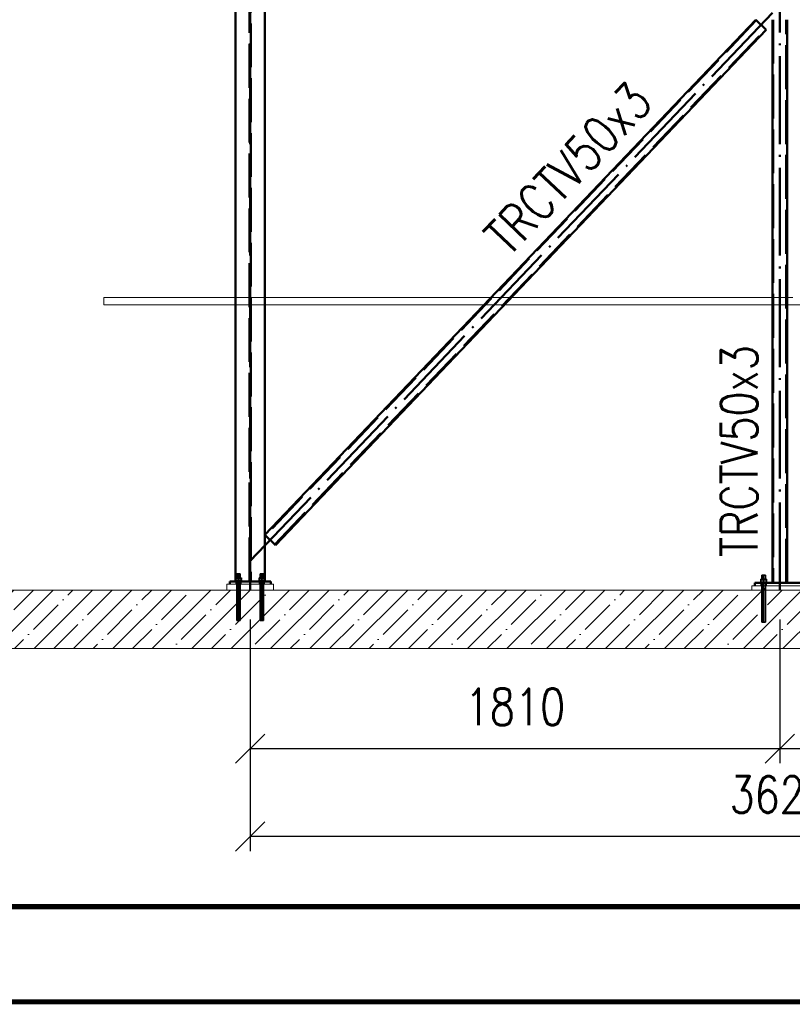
# Paper-space layout 'Layout1' of a CAD drawing. Extents: x -2 to 985, y -36 to 1353.
# Tile 25 of 73: x 408 to 461, y 0 to 67. Entities that reach past the tile are written whole.
import ezdxf
from ezdxf.enums import TextEntityAlignment as Align

# ---------------------------------------------------------------- set-up
doc = ezdxf.new("R2010")
doc.units = 0
doc.linetypes.add('ACAD_ISO02W100', pattern=[15, 12, -3])
doc.linetypes.add('ACAD_ISO04W100', pattern=[30.5, 24, -3, 0.5, -3])
doc.layers.get('0').update_dxf_attribs({"linetype": 'CONTINUOUS'})
doc.layers.get('DEFPOINTS').update_dxf_attribs({"color": 132, "linetype": 'CONTINUOUS'})
doc.layers.add('RAMECEK_HP', color=251, linetype='CONTINUOUS')
for name, color, linetype, lineweight in [('SS_KOTVY', 2, 'CONTINUOUS', 35), ('SS_KOTY', 3, 'CONTINUOUS', 25), ('SS_PODKLADY', 9, 'CONTINUOUS', 13), ('SS_POPIS_PROFILU', 13, 'CONTINUOUS', 25), ('SS_SLOUPKY', 131, 'CONTINUOUS', 50), ('SS_SLOUPY', 143, 'CONTINUOUS', 50), ('SS_ZTUŽENÍ', 151, 'CONTINUOUS', 50)]:
    doc.layers.add(name, color=color, linetype=linetype, lineweight=lineweight)
doc.styles.add('ROMANS', font='romans.shx', dxfattribs={"width": 0.8})
doc.styles.add('romans.shx', font='romans.shx', dxfattribs={"height": 5})
doc.dimstyles.new('A-1_(2.5)_50AS', dxfattribs={"dimtxt": 2.5, "dimasz": 2, "dimexe": 1, "dimexo": 2, "dimgap": 0, "dimtad": 0, "dimdec": 1, "dimlfac": 50, "dimrnd": 1, "dimtxsty": 'ROMANS', "dimblk1": 'OBLIQUE', "dimblk2": 'OBLIQUE', "dimsah": 1, "dimcen": 2, "dimclrd": 256, "dimclre": 256, "dimclrt": 256, "dimadec": 1, "dimazin": 2, "dimtfac": 0.714286, "dimtdec": 1, "dimtmove": 0, "dimatfit": 3, "dimldrblk": 'OPEN', "dimfxl": 1, "dimtvp": 1.142857, "dimtfill": 1, "dimtolj": 1, "dimlwd": -1, "dimlwe": -1, "dimarcsym": 0})

# ---------------------------------------------------------------- blocks, each defined once
blk = doc.blocks.new('*U6')
at = {"layer": 'RAMECEK_HP', "lineweight": 35, "const_width": 0.35}
for points in [[(0, 420), (0, 0), (743, 0), (743, 420)], [(6.5, 413.5), (6.5, 6.5), (736.5, 6.5), (736.5, 413.5)]]:
    blk.add_lwpolyline(points, close=True, dxfattribs=at)
at = {"layer": 'DEFPOINTS', "style": 'ROMANS', "width": 0.8}
blk.add_attdef('TISK', text='', height=10, dxfattribs=at).set_placement((743, -33), align=Align.RIGHT)
blk = doc.blocks.new('_Oblique')
at = {"color": 0, "linetype": 'ByBlock', "lineweight": -2}
blk.add_line((-0.5, -0.5), (0.5, 0.5), dxfattribs=at)
blk = doc.blocks.new('*D168')
at = {"layer": 'DEFPOINTS', "color": 0, "transparency": 16777216}
for p in [(424.194, 28.139, 217873.6), (460.394, 28.139), (460.394, 17.304)]:
    blk.add_point(p, dxfattribs=at)
at = {"layer": 'SS_KOTY', "transparency": 16777216}
for p, q in [((424.194, 26.139), (424.194, 16.304)), ((460.394, 26.139), (460.394, 16.304)), ((424.194, 17.304), (460.394, 17.304))]:
    blk.add_line(p, q, dxfattribs=at)
at = {"layer": 'SS_KOTY', "transparency": 16777216, "xscale": 2, "yscale": 2, "zscale": 2, "rotation": 180}
blk.add_blockref('_Oblique', (424.194, 17.304), dxfattribs=at)
at = {"layer": 'SS_KOTY', "transparency": 16777216, "xscale": 2, "yscale": 2, "zscale": 2}
blk.add_blockref('_Oblique', (460.394, 17.304), dxfattribs=at)
at = {"layer": 'SS_KOTY', "transparency": 16777216, "insert": (442.294, 20.161), "char_height": 2.5, "attachment_point": 5, "style": 'ROMANS', "bg_fill": 3, "box_fill_scale": 1.1, "bg_fill_color": 256, "bg_fill_true_color": 13158600, "bg_fill_transparency": 0}
blk.add_mtext('\\A1;1810', dxfattribs=at)
blk = doc.blocks.new('_OPEN')
at = {"color": 0, "linetype": 'ByBlock'}
for p, q in [((-1, 0.167), (0, 0)), ((0, 0), (-1, -0.167)), ((0, 0), (-1, 0))]:
    blk.add_line(p, q, dxfattribs=at)
blk = doc.blocks.new('*D169')
at = {"layer": 'DEFPOINTS', "color": 0, "transparency": 16777216}
for p in [(460.394, 28.139), (496.594, 28.139), (496.594, 17.304)]:
    blk.add_point(p, dxfattribs=at)
at = {"layer": 'SS_KOTY', "transparency": 16777216}
for p, q in [((460.394, 26.139), (460.394, 16.304)), ((496.594, 26.139), (496.594, 16.304)), ((460.394, 17.304), (496.594, 17.304))]:
    blk.add_line(p, q, dxfattribs=at)
at = {"layer": 'SS_KOTY', "transparency": 16777216, "xscale": 2, "yscale": 2, "zscale": 2, "rotation": 180}
blk.add_blockref('_Oblique', (460.394, 17.304), dxfattribs=at)
at = {"layer": 'SS_KOTY', "transparency": 16777216, "xscale": 2, "yscale": 2, "zscale": 2}
blk.add_blockref('_Oblique', (496.594, 17.304), dxfattribs=at)
at = {"layer": 'SS_KOTY', "transparency": 16777216, "insert": (478.494, 20.161), "char_height": 2.5, "attachment_point": 5, "style": 'ROMANS', "bg_fill": 3, "box_fill_scale": 1.1, "bg_fill_color": 256, "bg_fill_true_color": 13158600, "bg_fill_transparency": 0}
blk.add_mtext('\\A1;1810', dxfattribs=at)
blk = doc.blocks.new('*D170')
at = {"layer": 'DEFPOINTS', "color": 0, "transparency": 16777216}
for p in [(424.194, 28.139), (496.594, 28.139), (424.194, 11.304)]:
    blk.add_point(p, dxfattribs=at)
at = {"layer": 'SS_KOTY', "transparency": 16777216}
for p, q in [((424.194, 26.139), (424.194, 10.304)), ((496.594, 26.139), (496.594, 10.304)), ((496.594, 11.304), (424.194, 11.304))]:
    blk.add_line(p, q, dxfattribs=at)
at = {"layer": 'SS_KOTY', "transparency": 16777216, "xscale": 2, "yscale": 2, "zscale": 2, "rotation": 180}
blk.add_blockref('_Oblique', (424.194, 11.304), dxfattribs=at)
at = {"layer": 'SS_KOTY', "transparency": 16777216, "xscale": 2, "yscale": 2, "zscale": 2}
blk.add_blockref('_Oblique', (496.594, 11.304), dxfattribs=at)
at = {"layer": 'SS_KOTY', "transparency": 16777216, "insert": (460.394, 14.161), "char_height": 2.5, "attachment_point": 5, "style": 'ROMANS', "bg_fill": 3, "box_fill_scale": 1.1, "bg_fill_color": 256, "bg_fill_true_color": 13158600, "bg_fill_transparency": 0}
blk.add_mtext('\\A1;3620', dxfattribs=at)

psp = doc.layouts.get("Layout1")

# ---------------------------------------------------------------- linework, layer by layer
at = {"layer": 'SS_KOTVY', "color": 3, "linetype": 'ACAD_ISO02W100', "ltscale": 0.25}
for p, q in [((423.394, 28.9895), (423.2043, 28.9895)), ((423.2043, 28.9895), (423.2043, 28.7895)), ((423.2831, 29.2595), (423.274, 29.2595)), ((423.274, 29.2595), (423.274, 28.9895)), ((423.3091, 29.2595), (423.2831, 29.2595)), ((423.3481, 29.2595), (423.3091, 29.2595)), ((423.394, 29.2595), (423.3481, 29.2595)), ((423.4399, 29.2595), (423.394, 29.2595)), ((423.5837, 28.9895), (423.394, 28.9895)), ((423.394, 28.9895), (423.394, 28.7895)), ((423.4789, 29.2595), (423.4399, 29.2595)), ((423.5049, 29.2595), (423.4789, 29.2595)), ((423.514, 29.2595), (423.5049, 29.2595)), ((423.514, 28.9895), (423.514, 29.2595)), ((423.5837, 28.7895), (423.5837, 28.9895)), ((424.994, 28.9895), (424.8043, 28.9895)), ((424.8043, 28.9895), (424.8043, 28.7895)), ((424.8831, 29.2595), (424.874, 29.2595)), ((424.874, 29.2595), (424.874, 28.9895)), ((424.9091, 29.2595), (424.8831, 29.2595)), ((424.9481, 29.2595), (424.9091, 29.2595)), ((424.994, 29.2595), (424.9481, 29.2595)), ((425.0399, 29.2595), (424.994, 29.2595)), ((425.1837, 28.9895), (424.994, 28.9895)), ((424.994, 28.9895), (424.994, 28.7895)), ((425.0789, 29.2595), (425.0399, 29.2595)), ((425.1049, 29.2595), (425.0789, 29.2595)), ((425.114, 29.2595), (425.1049, 29.2595)), ((425.114, 28.9895), (425.114, 29.2595)), ((425.1837, 28.7895), (425.1837, 28.9895)), ((423.1939, 28.7895), (423.1944, 28.7895)), ((423.1944, 28.7895), (423.2043, 28.7895)), ((423.2043, 28.7895), (423.2243, 28.7895)), ((423.2243, 28.7895), (423.2607, 28.7895)), ((423.2607, 28.7895), (423.3022, 28.7895)), ((423.274, 28.7395), (423.274, 28.5395)), ((423.3022, 28.7895), (423.3472, 28.7895)), ((423.3472, 28.7895), (423.394, 28.7895)), ((423.394, 28.7895), (423.4408, 28.7895)), ((423.4408, 28.7895), (423.4858, 28.7895)), ((423.4858, 28.7895), (423.5273, 28.7895)), ((423.514, 28.5395), (423.514, 28.7395)), ((423.5273, 28.7895), (423.5637, 28.7895)), ((423.5637, 28.7895), (423.5837, 28.7895)), ((423.5837, 28.7895), (423.5936, 28.7895)), ((423.5936, 28.7895), (423.6157, 28.7895)), ((423.6157, 28.7895), (423.6294, 28.7895)), ((423.6294, 28.7895), (423.634, 28.7895)), ((423.634, 28.7395), (423.634, 28.7895)), ((424.754, 28.7895), (424.7586, 28.7895)), ((424.754, 28.7895), (424.754, 28.7395)), ((424.7586, 28.7895), (424.7723, 28.7895)), ((424.7723, 28.7895), (424.7944, 28.7895)), ((424.7944, 28.7895), (424.8043, 28.7895)), ((424.8043, 28.7895), (424.8243, 28.7895)), ((424.8243, 28.7895), (424.8607, 28.7895)), ((424.8607, 28.7895), (424.9022, 28.7895)), ((424.874, 28.7395), (424.874, 28.5395)), ((424.9022, 28.7895), (424.9472, 28.7895)), ((424.9472, 28.7895), (424.994, 28.7895)), ((424.994, 28.7895), (425.0408, 28.7895)), ((425.0408, 28.7895), (425.0858, 28.7895)), ((425.0858, 28.7895), (425.1273, 28.7895)), ((425.114, 28.5395), (425.114, 28.7395)), ((425.1273, 28.7895), (425.1637, 28.7895)), ((425.1637, 28.7895), (425.1837, 28.7895)), ((425.1837, 28.7895), (425.1936, 28.7895)), ((425.1936, 28.7895), (425.1941, 28.7895))]:
    psp.add_line(p, q, dxfattribs=at)
at = {"layer": 'SS_KOTVY', "color": 1, "linetype": 'Continuous', "ltscale": 0.25}
for p, q in [((459.1831, 29.1595), (459.174, 29.1595)), ((459.174, 29.1595), (459.174, 28.8895)), ((459.2091, 29.1595), (459.1831, 29.1595)), ((459.2481, 29.1595), (459.2091, 29.1595)), ((459.294, 29.1595), (459.2481, 29.1595)), ((459.3399, 29.1595), (459.294, 29.1595)), ((459.3789, 29.1595), (459.3399, 29.1595)), ((459.4049, 29.1595), (459.3789, 29.1595)), ((459.414, 29.1595), (459.4049, 29.1595)), ((459.414, 28.8895), (459.414, 29.1595)), ((423.154, 28.7895), (423.1586, 28.7895)), ((423.154, 28.7895), (423.154, 28.7395)), ((423.1586, 28.7895), (423.1723, 28.7895)), ((423.1723, 28.7895), (423.1939, 28.7895)), ((425.1941, 28.7895), (425.2157, 28.7895)), ((425.2157, 28.7895), (425.2294, 28.7895)), ((425.2294, 28.7895), (425.234, 28.7895)), ((425.234, 28.7395), (425.234, 28.7895)), ((459.054, 28.6895), (459.0586, 28.6895)), ((459.054, 28.6895), (459.054, 28.6395)), ((459.0586, 28.6895), (459.0723, 28.6895)), ((459.0723, 28.6895), (459.0944, 28.6895)), ((459.0944, 28.6895), (459.1243, 28.6895)), ((459.294, 28.8895), (459.1043, 28.8895)), ((459.1043, 28.8895), (459.1043, 28.6895)), ((459.1243, 28.6895), (459.1607, 28.6895)), ((459.1607, 28.6895), (459.2022, 28.6895)), ((459.2022, 28.6895), (459.2472, 28.6895)), ((459.2472, 28.6895), (459.294, 28.6895)), ((459.4837, 28.8895), (459.294, 28.8895)), ((459.294, 28.8895), (459.294, 28.6895)), ((459.294, 28.6895), (459.3408, 28.6895)), ((459.3408, 28.6895), (459.3858, 28.6895)), ((459.3858, 28.6895), (459.4273, 28.6895)), ((459.4273, 28.6895), (459.4637, 28.6895)), ((459.4637, 28.6895), (459.4936, 28.6895)), ((459.4837, 28.6895), (459.4837, 28.8895)), ((459.4936, 28.6895), (459.5157, 28.6895)), ((459.5157, 28.6895), (459.5294, 28.6895)), ((459.5294, 28.6895), (459.534, 28.6895)), ((459.534, 28.6395), (459.534, 28.6895)), ((461.254, 28.6895), (461.254, 28.6395))]:
    psp.add_line(p, q, dxfattribs=at)
at = {"layer": 'SS_KOTVY', "color": 7, "linetype": 'ACAD_ISO04W100', "ltscale": 0.25}
for p, q in [((423.154, 28.9395), (423.634, 28.9395)), ((423.394, 28.9395), (423.394, 28.9395)), ((424.754, 28.9395), (425.234, 28.9395)), ((424.994, 28.9395), (424.994, 28.9395)), ((459.054, 28.8395), (459.534, 28.8395)), ((459.294, 28.8395), (459.294, 28.8395))]:
    psp.add_line(p, q, dxfattribs=at)
at = {"layer": 'SS_PODKLADY', "color": 9, "linetype": 'Continuous', "ltscale": 0.25}
for p, q in [((414.294, 48.1395), (414.194, 48.1395)), ((414.194, 48.1395), (414.194, 47.6395)), ((414.494, 48.1395), (414.294, 48.1395)), ((414.694, 48.1395), (414.494, 48.1395)), ((414.894, 48.1395), (414.694, 48.1395)), ((415.094, 48.1395), (414.894, 48.1395)), ((415.294, 48.1395), (415.094, 48.1395)), ((415.494, 48.1395), (415.294, 48.1395)), ((415.594, 48.1395), (415.494, 48.1395)), ((415.694, 48.1395), (415.594, 48.1395)), ((415.794, 48.1395), (415.694, 48.1395)), ((415.894, 48.1395), (415.794, 48.1395)), ((416.094, 48.1395), (415.894, 48.1395)), ((416.194, 48.1395), (416.094, 48.1395)), ((416.394, 48.1395), (416.194, 48.1395)), ((416.494, 48.1395), (416.394, 48.1395)), ((416.594, 48.1395), (416.494, 48.1395)), ((416.694, 48.1395), (416.594, 48.1395)), ((416.794, 48.1395), (416.694, 48.1395)), ((416.894, 48.1395), (416.794, 48.1395)), ((416.994, 48.1395), (416.894, 48.1395)), ((417.094, 48.1395), (416.994, 48.1395)), ((417.194, 48.1395), (417.094, 48.1395)), ((417.294, 48.1395), (417.194, 48.1395)), ((417.394, 48.1395), (417.294, 48.1395)), ((417.494, 48.1395), (417.394, 48.1395)), ((417.594, 48.1395), (417.494, 48.1395)), ((417.694, 48.1395), (417.594, 48.1395)), ((417.794, 48.1395), (417.694, 48.1395)), ((417.894, 48.1395), (417.794, 48.1395)), ((417.994, 48.1395), (417.894, 48.1395)), ((418.094, 48.1395), (417.994, 48.1395)), ((418.194, 48.1395), (418.094, 48.1395)), ((418.294, 48.1395), (418.194, 48.1395)), ((418.394, 48.1395), (418.294, 48.1395)), ((418.494, 48.1395), (418.394, 48.1395)), ((418.594, 48.1395), (418.494, 48.1395)), ((418.694, 48.1395), (418.594, 48.1395)), ((418.794, 48.1395), (418.694, 48.1395)), ((418.894, 48.1395), (418.794, 48.1395)), ((418.994, 48.1395), (418.894, 48.1395)), ((419.194, 48.1395), (418.994, 48.1395)), ((419.294, 48.1395), (419.194, 48.1395)), ((419.394, 48.1395), (419.294, 48.1395)), ((419.494, 48.1395), (419.394, 48.1395)), ((419.594, 48.1395), (419.494, 48.1395)), ((419.694, 48.1395), (419.594, 48.1395)), ((419.794, 48.1395), (419.694, 48.1395)), ((419.894, 48.1395), (419.794, 48.1395)), ((419.994, 48.1395), (419.894, 48.1395)), ((420.094, 48.1395), (419.994, 48.1395)), ((420.194, 48.1395), (420.094, 48.1395)), ((420.294, 48.1395), (420.194, 48.1395)), ((420.394, 48.1395), (420.294, 48.1395)), ((420.494, 48.1395), (420.394, 48.1395)), ((420.594, 48.1395), (420.494, 48.1395)), ((420.694, 48.1395), (420.594, 48.1395)), ((420.794, 48.1395), (420.694, 48.1395)), ((420.894, 48.1395), (420.794, 48.1395)), ((420.994, 48.1395), (420.894, 48.1395)), ((421.094, 48.1395), (420.994, 48.1395)), ((421.194, 48.1395), (421.094, 48.1395)), ((421.294, 48.1395), (421.194, 48.1395)), ((421.394, 48.1395), (421.294, 48.1395)), ((421.494, 48.1395), (421.394, 48.1395)), ((421.594, 48.1395), (421.494, 48.1395)), ((421.694, 48.1395), (421.594, 48.1395)), ((421.794, 48.1395), (421.694, 48.1395)), ((421.994, 48.1395), (421.794, 48.1395)), ((422.094, 48.1395), (421.994, 48.1395)), ((422.194, 48.1395), (422.094, 48.1395)), ((422.294, 48.1395), (422.194, 48.1395)), ((422.394, 48.1395), (422.294, 48.1395)), ((422.494, 48.1395), (422.394, 48.1395)), ((422.594, 48.1395), (422.494, 48.1395)), ((422.694, 48.1395), (422.594, 48.1395)), ((422.794, 48.1395), (422.694, 48.1395)), ((422.894, 48.1395), (422.794, 48.1395)), ((422.994, 48.1395), (422.894, 48.1395)), ((423.094, 48.1395), (422.994, 48.1395)), ((423.194, 48.1395), (423.094, 48.1395)), ((425.294, 48.1395), (425.194, 48.1395)), ((425.494, 48.1395), (425.294, 48.1395)), ((425.694, 48.1395), (425.494, 48.1395)), ((426.894, 48.1395), (425.694, 48.1395)), ((426.994, 48.1395), (426.894, 48.1395)), ((427.194, 48.1395), (426.994, 48.1395)), ((427.294, 48.1395), (427.194, 48.1395)), ((427.494, 48.1395), (427.294, 48.1395)), ((427.694, 48.1395), (427.494, 48.1395)), ((427.794, 48.1395), (427.694, 48.1395)), ((427.994, 48.1395), (427.794, 48.1395)), ((428.094, 48.1395), (427.994, 48.1395)), ((428.294, 48.1395), (428.094, 48.1395)), ((428.494, 48.1395), (428.294, 48.1395)), ((428.694, 48.1395), (428.494, 48.1395)), ((428.894, 48.1395), (428.694, 48.1395)), ((429.094, 48.1395), (428.894, 48.1395)), ((429.294, 48.1395), (429.094, 48.1395)), ((429.394, 48.1395), (429.294, 48.1395)), ((429.594, 48.1395), (429.394, 48.1395)), ((429.694, 48.1395), (429.594, 48.1395)), ((430.094, 48.1395), (429.694, 48.1395)), ((430.194, 48.1395), (430.094, 48.1395)), ((431.794, 48.1395), (430.194, 48.1395)), ((431.894, 48.1395), (431.794, 48.1395)), ((432.394, 48.1395), (431.894, 48.1395)), ((432.494, 48.1395), (432.394, 48.1395)), ((432.594, 48.1395), (432.494, 48.1395)), ((432.694, 48.1395), (432.594, 48.1395)), ((432.894, 48.1395), (432.694, 48.1395)), ((432.994, 48.1395), (432.894, 48.1395)), ((433.194, 48.1395), (432.994, 48.1395)), ((433.294, 48.1395), (433.194, 48.1395)), ((433.494, 48.1395), (433.294, 48.1395)), ((433.594, 48.1395), (433.494, 48.1395)), ((433.994, 48.1395), (433.594, 48.1395)), ((434.094, 48.1395), (433.994, 48.1395)), ((434.194, 48.1395), (434.094, 48.1395)), ((436.394, 48.1395), (434.194, 48.1395)), ((436.594, 48.1395), (436.394, 48.1395)), ((437.994, 48.1395), (436.594, 48.1395)), ((438.094, 48.1395), (437.994, 48.1395)), ((438.494, 48.1395), (438.094, 48.1395)), ((438.694, 48.1395), (438.494, 48.1395)), ((438.794, 48.1395), (438.694, 48.1395)), ((439.394, 48.1395), (438.794, 48.1395)), ((439.594, 48.1395), (439.394, 48.1395)), ((440.6508, 48.1395), (439.594, 48.1395)), ((443.694, 48.1395), (442.0319, 48.1395)), ((443.794, 48.1395), (443.694, 48.1395)), ((443.894, 48.1395), (443.794, 48.1395)), ((445.294, 48.1395), (443.894, 48.1395)), ((445.494, 48.1395), (445.294, 48.1395)), ((445.694, 48.1395), (445.494, 48.1395)), ((445.794, 48.1395), (445.694, 48.1395)), ((445.894, 48.1395), (445.794, 48.1395)), ((446.094, 48.1395), (445.894, 48.1395)), ((446.194, 48.1395), (446.094, 48.1395)), ((446.294, 48.1395), (446.194, 48.1395)), ((446.894, 48.1395), (446.294, 48.1395)), ((447.094, 48.1395), (446.894, 48.1395)), ((447.894, 48.1395), (447.094, 48.1395)), ((447.994, 48.1395), (447.894, 48.1395)), ((448.094, 48.1395), (447.994, 48.1395)), ((449.494, 48.1395), (448.094, 48.1395)), ((449.594, 48.1395), (449.494, 48.1395)), ((449.694, 48.1395), (449.594, 48.1395)), ((449.794, 48.1395), (449.694, 48.1395)), ((449.994, 48.1395), (449.794, 48.1395)), ((450.094, 48.1395), (449.994, 48.1395)), ((450.294, 48.1395), (450.094, 48.1395)), ((450.494, 48.1395), (450.294, 48.1395)), ((450.894, 48.1395), (450.494, 48.1395)), ((451.094, 48.1395), (450.894, 48.1395)), ((451.194, 48.1395), (451.094, 48.1395)), ((451.994, 48.1395), (451.194, 48.1395)), ((452.094, 48.1395), (451.994, 48.1395)), ((453.894, 48.1395), (452.094, 48.1395)), ((454.094, 48.1395), (453.894, 48.1395)), ((454.294, 48.1395), (454.094, 48.1395)), ((454.494, 48.1395), (454.294, 48.1395)), ((454.694, 48.1395), (454.494, 48.1395)), ((454.894, 48.1395), (454.694, 48.1395)), ((455.094, 48.1395), (454.894, 48.1395)), ((455.294, 48.1395), (455.094, 48.1395)), ((455.694, 48.1395), (455.294, 48.1395)), ((455.794, 48.1395), (455.694, 48.1395)), ((456.594, 48.1395), (455.794, 48.1395)), ((456.694, 48.1395), (456.594, 48.1395)), ((456.894, 48.1395), (456.694, 48.1395)), ((456.994, 48.1395), (456.894, 48.1395)), ((457.094, 48.1395), (456.994, 48.1395)), ((457.694, 48.1395), (457.094, 48.1395)), ((457.794, 48.1395), (457.694, 48.1395)), ((458.194, 48.1395), (457.794, 48.1395)), ((458.294, 48.1395), (458.194, 48.1395)), ((458.894, 48.1395), (458.294, 48.1395)), ((459.094, 48.1395), (458.894, 48.1395)), ((459.894, 48.1395), (459.094, 48.1395)), ((461.294, 48.1395), (460.894, 48.1395)), ((414.194, 47.6395), (423.194, 47.6395)), ((425.194, 47.6395), (440.1745, 47.6395)), ((441.5556, 47.6395), (459.894, 47.6395)), ((460.894, 47.6395), (479.2324, 47.6395))]:
    psp.add_line(p, q, dxfattribs=at)
at = {"layer": 'SS_PODKLADY', "color": 9, "linetype": 'ACAD_ISO02W100', "ltscale": 0.25}
for p, q in [((423.234, 48.1395), (423.194, 48.1395)), ((423.294, 48.1395), (423.234, 48.1395)), ((423.234, 47.6395), (423.234, 48.1395)), ((423.494, 48.1395), (423.294, 48.1395)), ((423.694, 48.1395), (423.494, 48.1395)), ((423.894, 48.1395), (423.694, 48.1395)), ((424.094, 48.1395), (423.894, 48.1395)), ((424.144, 48.1395), (424.094, 48.1395)), ((424.194, 48.1395), (424.144, 48.1395)), ((424.294, 48.1395), (424.194, 48.1395)), ((424.494, 48.1395), (424.294, 48.1395)), ((424.594, 48.1395), (424.494, 48.1395)), ((424.794, 48.1395), (424.594, 48.1395)), ((424.994, 48.1395), (424.794, 48.1395)), ((425.094, 48.1395), (424.994, 48.1395)), ((425.194, 48.1395), (425.094, 48.1395)), ((440.694, 48.1395), (440.6508, 48.1395)), ((440.794, 48.1395), (440.694, 48.1395)), ((440.994, 48.1395), (440.794, 48.1395)), ((441.194, 48.1395), (440.994, 48.1395)), ((441.394, 48.1395), (441.194, 48.1395)), ((441.594, 48.1395), (441.394, 48.1395)), ((441.694, 48.1395), (441.594, 48.1395)), ((441.894, 48.1395), (441.694, 48.1395)), ((441.9491, 48.1395), (441.894, 48.1395)), ((441.994, 48.1395), (441.9491, 48.1395)), ((442.0319, 48.1395), (441.994, 48.1395)), ((459.954, 48.1395), (459.894, 48.1395)), ((459.994, 48.1395), (459.954, 48.1395)), ((460.094, 48.1395), (459.994, 48.1395)), ((460.194, 48.1395), (460.094, 48.1395)), ((460.294, 48.1395), (460.194, 48.1395)), ((460.494, 48.1395), (460.294, 48.1395)), ((460.594, 48.1395), (460.494, 48.1395)), ((460.794, 48.1395), (460.594, 48.1395)), ((460.894, 48.1395), (460.794, 48.1395)), ((423.194, 47.6395), (423.234, 47.6395)), ((423.234, 47.6395), (424.244, 47.6395)), ((424.244, 47.6395), (425.194, 47.6395)), ((440.1745, 47.6395), (440.2574, 47.6395)), ((440.2574, 47.6395), (441.4727, 47.6395)), ((441.4727, 47.6395), (441.5556, 47.6395)), ((459.894, 47.6395), (459.954, 47.6395)), ((459.954, 47.6395), (460.894, 47.6395))]:
    psp.add_line(p, q, dxfattribs=at)
at = {"layer": 'SS_PODKLADY', "ltscale": 0.25}
for p, q in [((425.794, 28.5395), (422.594, 28.5395)), ((422.594, 28.5395), (422.594, 28.1395))]:
    psp.add_line(p, q, dxfattribs=at)
at = {"layer": 'SS_SLOUPKY', "color": 1, "linetype": 'Continuous', "ltscale": 0.25}
for p, q in [((459.894, 67.1395), (459.894, 28.6395)), ((460.894, 28.6395), (460.894, 67.1395)), ((462.094, 28.6395), (458.694, 28.6395))]:
    psp.add_line(p, q, dxfattribs=at)
at = {"layer": 'SS_SLOUPKY', "color": 3, "linetype": 'ACAD_ISO02W100', "ltscale": 0.25}
for p, q in [((459.954, 67.1395), (459.954, 28.6395)), ((460.834, 28.6395), (460.834, 67.1395))]:
    psp.add_line(p, q, dxfattribs=at)
at = {"layer": 'SS_SLOUPY', "color": 1, "linetype": 'Continuous', "ltscale": 0.25}
for p, q in [((423.194, 108.1395), (423.194, 28.7395)), ((425.194, 28.7395), (425.194, 108.1395)), ((425.594, 28.7395), (422.794, 28.7395)), ((422.794, 28.7395), (422.794, 28.5395)), ((425.594, 28.5395), (425.594, 28.7395))]:
    psp.add_line(p, q, dxfattribs=at)
at = {"layer": 'SS_SLOUPY', "color": 3, "linetype": 'ACAD_ISO02W100', "ltscale": 0.25}
for p, q in [((424.144, 28.7395), (424.144, 108.1395)), ((424.244, 108.1395), (424.244, 28.7395)), ((423.254, 28.7395), (423.254, 28.5395)), ((423.534, 28.5395), (423.534, 28.7395)), ((424.854, 28.7395), (424.854, 28.5395)), ((425.134, 28.5395), (425.134, 28.7395))]:
    psp.add_line(p, q, dxfattribs=at)
at = {"layer": 'SS_ZTUŽENÍ', "color": 7, "linetype": 'ACAD_ISO04W100', "ltscale": 0.25}
psp.add_line((424.194, 30.1395), (460.394, 68.1395), dxfattribs=at)
at = {"layer": 'SS_ZTUŽENÍ', "color": 1, "linetype": 'Continuous', "ltscale": 0.25}
for p, q in [((458.7508, 67.1395), (425.194, 31.9141)), ((459.4748, 66.4497), (458.7508, 67.1395)), ((425.9181, 31.2244), (459.4748, 66.4497)), ((425.194, 31.9141), (425.9181, 31.2244))]:
    psp.add_line(p, q, dxfattribs=at)
at = {"layer": 'SS_ZTUŽENÍ', "color": 3, "linetype": 'ACAD_ISO02W100', "ltscale": 0.25}
for p, q in [((458.7942, 67.0981), (425.2375, 31.8727)), ((425.8746, 31.2658), (459.4314, 66.4911))]:
    psp.add_line(p, q, dxfattribs=at)

# ---------------------------------------------------------------- block references
at = {"layer": 'RAMECEK_HP'}
psp.add_blockref('*U6', (0, 0), dxfattribs=at)

# ---------------------------------------------------------------- texts
at = {"layer": 'SS_POPIS_PROFILU', "color": 13, "style": 'romans.shx', "width": 0.8}
for rotation, p in [(46.389652, (441.8583, 50.8569)), (90, (458.873, 30.4076))]:
    psp.add_text('TRCTV50x3', height=2.5, rotation=rotation, dxfattribs=at).set_placement(p)

# ---------------------------------------------------------------- next in the draw order: dimensions: what is measured, and where the dimension line sits
at = {"layer": 'SS_KOTY'}
dim = psp.add_linear_dim(base=(460.394, 17.304), p1=(424.194, 28.1395, 217873.6), p2=(460.394, 28.1395), dimstyle='A-1_(2.5)_50AS', dxfattribs=at)
dim.commit()
dim.dimension.update_dxf_attribs({"geometry": '*D168', "text_midpoint": (442.294, 20.1612)})

# ---------------------------------------------------------------- next in the draw order: dimensions: what is measured, and where the dimension line sits
dim = psp.add_linear_dim(base=(496.594, 17.304), p1=(460.394, 28.1395), p2=(496.594, 28.1395), dimstyle='A-1_(2.5)_50AS', override={"dimtmove": 1}, dxfattribs=at)
dim.commit()
dim.dimension.update_dxf_attribs({"geometry": '*D169', "text_midpoint": (478.494, 20.1612)})

# ---------------------------------------------------------------- next in the draw order: dimensions: what is measured, and where the dimension line sits
dim = psp.add_linear_dim(base=(424.194, 11.304), p1=(496.594, 28.1395), p2=(424.194, 28.1395), dimstyle='A-1_(2.5)_50AS', override={"dimtmove": 1}, dxfattribs=at)
dim.commit()
dim.dimension.update_dxf_attribs({"geometry": '*D170', "text_midpoint": (460.394, 14.1612)})

# ---------------------------------------------------------------- next in the draw order: hatches: boundary and pattern name
at = {"layer": 'SS_PODKLADY'}
h = psp.add_hatch(dxfattribs=at)
h.set_pattern_fill('ANSI35', color=256, scale=0.3, style=0)
h.set_pattern_definition([(45, (424.194, 28.1395), (-1.34704, 1.34704), []), (45, (425.541, 28.1395), (-1.34704, 1.34704), [2.38125, -0.47625, 0, -0.47625])])
h.paths.add_polyline_path([(504.2266, 24.1395), (504.2266, 28.1395), (404.2266, 28.1395), (404.2266, 24.1395)], flags=0)

# ---------------------------------------------------------------- next in the draw order: linework, layer by layer
at = {"layer": 'SS_KOTVY', "color": 7, "linetype": 'ACAD_ISO04W100', "ltscale": 0.25}
for p, q in [((423.394, 29.2595), (423.394, 26.0595)), ((424.994, 29.2595), (424.994, 26.0595)), ((459.294, 29.1595), (459.294, 25.9595)), ((423.274, 28.3395), (423.514, 28.3395)), ((423.394, 28.3395), (423.394, 28.3395)), ((424.874, 28.3395), (425.114, 28.3395)), ((424.994, 28.3395), (424.994, 28.3395)), ((459.174, 28.2395), (459.414, 28.2395)), ((459.294, 28.2395), (459.294, 28.2395))]:
    psp.add_line(p, q, dxfattribs=at)
at = {"layer": 'SS_KOTVY', "color": 3, "linetype": 'ACAD_ISO02W100', "ltscale": 0.25}
for p, q in [((423.274, 28.5395), (423.274, 26.0595)), ((423.514, 26.0595), (423.514, 28.5395)), ((424.874, 28.5395), (424.874, 26.0595)), ((425.114, 26.0595), (425.114, 28.5395)), ((459.174, 28.6395), (459.174, 28.4395)), ((459.174, 28.4395), (459.174, 28.1395)), ((459.414, 28.4395), (459.414, 28.6395)), ((459.414, 28.1395), (459.414, 28.4395)), ((459.174, 28.1395), (459.174, 25.9595)), ((459.414, 25.9595), (459.414, 28.1395)), ((423.274, 26.0595), (423.2763, 26.0595)), ((423.2763, 26.0595), (423.2831, 26.0595)), ((423.2831, 26.0595), (423.2942, 26.0595)), ((423.2942, 26.0595), (423.3091, 26.0595)), ((423.3091, 26.0595), (423.3273, 26.0595)), ((423.3273, 26.0595), (423.3481, 26.0595)), ((423.3481, 26.0595), (423.3706, 26.0595)), ((423.3706, 26.0595), (423.394, 26.0595)), ((423.394, 26.0595), (423.4174, 26.0595)), ((423.4174, 26.0595), (423.4399, 26.0595)), ((423.4399, 26.0595), (423.4607, 26.0595)), ((423.4607, 26.0595), (423.4789, 26.0595)), ((423.4789, 26.0595), (423.4938, 26.0595)), ((423.4938, 26.0595), (423.5049, 26.0595)), ((423.5049, 26.0595), (423.5117, 26.0595)), ((423.5117, 26.0595), (423.514, 26.0595)), ((424.874, 26.0595), (424.8763, 26.0595)), ((424.8763, 26.0595), (424.8831, 26.0595)), ((424.8831, 26.0595), (424.8942, 26.0595)), ((424.8942, 26.0595), (424.9091, 26.0595)), ((424.9091, 26.0595), (424.9273, 26.0595)), ((424.9273, 26.0595), (424.9481, 26.0595)), ((424.9481, 26.0595), (424.9706, 26.0595)), ((424.9706, 26.0595), (424.994, 26.0595)), ((424.994, 26.0595), (425.0174, 26.0595)), ((425.0174, 26.0595), (425.0399, 26.0595)), ((425.0399, 26.0595), (425.0607, 26.0595)), ((425.0607, 26.0595), (425.0789, 26.0595)), ((425.0789, 26.0595), (425.0938, 26.0595)), ((425.0938, 26.0595), (425.1049, 26.0595)), ((425.1049, 26.0595), (425.1117, 26.0595)), ((425.1117, 26.0595), (425.114, 26.0595)), ((459.174, 25.9595), (459.1763, 25.9595)), ((459.1763, 25.9595), (459.1831, 25.9595)), ((459.1831, 25.9595), (459.1942, 25.9595)), ((459.1942, 25.9595), (459.2091, 25.9595)), ((459.2091, 25.9595), (459.2273, 25.9595)), ((459.2273, 25.9595), (459.2481, 25.9595)), ((459.2481, 25.9595), (459.2706, 25.9595)), ((459.2706, 25.9595), (459.294, 25.9595)), ((459.294, 25.9595), (459.3174, 25.9595)), ((459.3174, 25.9595), (459.3399, 25.9595)), ((459.3399, 25.9595), (459.3607, 25.9595)), ((459.3607, 25.9595), (459.3789, 25.9595)), ((459.3789, 25.9595), (459.3938, 25.9595)), ((459.3938, 25.9595), (459.4049, 25.9595)), ((459.4049, 25.9595), (459.4117, 25.9595)), ((459.4117, 25.9595), (459.414, 25.9595))]:
    psp.add_line(p, q, dxfattribs=at)
at = {"layer": 'SS_PODKLADY', "ltscale": 0.25}
for p, q in [((425.794, 28.1395), (425.794, 28.5395)), ((462.294, 28.4395), (458.494, 28.4395)), ((458.494, 28.4395), (458.494, 28.1395)), ((504.2266, 28.1395), (404.2266, 28.1395)), ((404.2266, 24.1395), (504.2266, 24.1395))]:
    psp.add_line(p, q, dxfattribs=at)
at = {"layer": 'SS_SLOUPKY', "color": 7, "linetype": 'ACAD_ISO04W100', "ltscale": 0.25}
psp.add_line((460.394, 28.1395), (460.394, 68.1395), dxfattribs=at)
at = {"layer": 'SS_SLOUPKY', "color": 1, "linetype": 'Continuous', "ltscale": 0.25}
psp.add_line((458.694, 28.6395), (458.694, 28.4395), dxfattribs=at)
at = {"layer": 'SS_SLOUPKY', "color": 3, "linetype": 'ACAD_ISO02W100', "ltscale": 0.25}
for p, q in [((459.154, 28.6395), (459.154, 28.4395)), ((459.434, 28.4395), (459.434, 28.6395))]:
    psp.add_line(p, q, dxfattribs=at)
at = {"layer": 'SS_SLOUPY', "color": 7, "linetype": 'ACAD_ISO04W100', "ltscale": 0.25}
psp.add_line((424.194, 28.1395), (424.194, 108.1395), dxfattribs=at)

doc.saveas('drawing.dxf')
